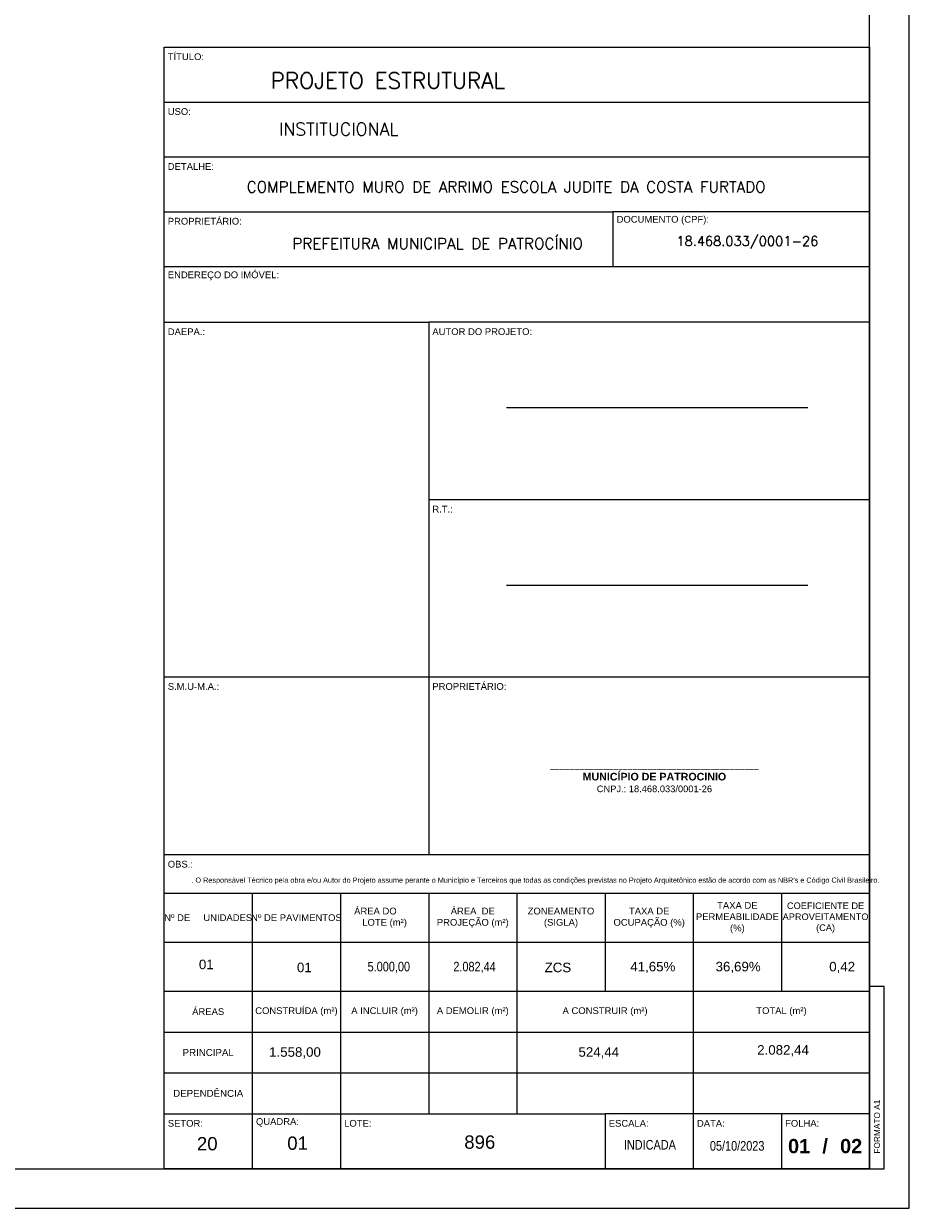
# Model space of a CAD drawing. Header units: millimetres. Extents: x 8324 to 10427, y 7044 to 8529.
# Tile 6 of 7: x 9868 to 10427, y 7044 to 7791. Entities that reach past the tile are written whole.
import ezdxf
from ezdxf.enums import TextEntityAlignment as Align

# ---------------------------------------------------------------- set-up
doc = ezdxf.new("R2010")
doc.units = ezdxf.units.MM
for name, color, linetype in [('PENA1', 1, 'Continuous'), ('PENA2', 2, 'Continuous'), ('PENA8', 8, 'Continuous'), ('Selo', 1, 'Continuous'), ('TextoSelo', 2, 'Continuous')]:
    doc.layers.add(name, color=color, linetype=linetype)
doc.styles.add('FORMATO', font='technic_.ttf')
doc.styles.add('ROMANS', font='ROMANS.shx', dxfattribs={"height": 11})
doc.styles.get("Standard").update_dxf_attribs({"font": 'arial.ttf'})

msp = doc.modelspace()

# ---------------------------------------------------------------- linework, layer by layer
at = {"layer": 'PENA1', "linetype": 'Continuous'}
msp.add_lwpolyline([(10401.66, 7068.56), (10410.74, 7068.56), (10410.74, 7183.56), (10401.66, 7183.56)], dxfattribs=at)
at = {"layer": 'PENA2', "linetype": 'Continuous'}
msp.add_lwpolyline([(10426.66, 8528.56), (8324.16, 8528.56), (8324.16, 7043.56), (10426.66, 7043.56)], close=True, dxfattribs=at)
at = {"layer": 'PENA8', "linetype": 'Continuous'}
msp.add_lwpolyline([(10401.66, 8503.56), (8374.16, 8503.56), (8374.16, 7068.56), (10401.66, 7068.56), (10401.66, 8503.56)], dxfattribs=at)
at = {"layer": 'Selo'}
msp.add_lwpolyline([(9956.66, 7068.56), (9956.66, 7776.06), (10401.66, 7776.06), (10401.66, 7068.56)], close=True, dxfattribs=at)
for points in [[(9956.66, 7741.46), (10401.66, 7741.46)], [(9956.66, 7706.86), (10401.66, 7706.86)], [(9956.66, 7672.26), (10239.74, 7672.26)], [(10401.66, 7672.26), (10239.74, 7672.26), (10239.74, 7637.66)], [(9956.66, 7637.66), (10401.66, 7637.66)], [(9956.66, 7602.6), (10123.53, 7602.6)], [(10401.66, 7602.6), (10123.53, 7602.6), (10123.53, 7593.78), (10123.53, 7490.67), (10123.53, 7378.75), (10123.53, 7369.93), (10123.53, 7266.82)], [(10123.53, 7490.67), (10401.66, 7490.67)], [(9956.66, 7378.75), (10401.66, 7378.75)], [(9956.66, 7266.82), (10401.66, 7266.82)], [(9956.66, 7242.35), (10401.66, 7242.35)], [(10012.28, 7242.35), (10012.28, 7103.15), (10012.28, 7094.33), (10012.28, 7068.56)], [(10067.91, 7242.35), (10067.91, 7103.15), (10067.91, 7094.33), (10067.91, 7068.56)], [(10123.53, 7242.35), (10123.53, 7211.42), (10123.53, 7180.48), (10123.53, 7154.71), (10123.53, 7103.15)], [(10179.16, 7242.35), (10179.16, 7103.15)], [(10234.78, 7242.35), (10234.78, 7180.48)], [(10290.41, 7242.35), (10290.41, 7103.15), (10290.41, 7094.33), (10290.41, 7068.56)], [(10346.03, 7242.35), (10346.03, 7180.48)], [(9956.66, 7211.42), (10401.66, 7211.42)], [(9956.66, 7180.48), (10401.66, 7180.48)], [(9956.66, 7154.71), (10401.66, 7154.71)], [(9956.66, 7128.93), (10401.66, 7128.93)], [(9956.66, 7103.15), (10234.78, 7103.15)], [(10401.66, 7103.15), (10290.41, 7103.15), (10234.78, 7103.15)], [(10234.78, 7103.15), (10234.78, 7068.56)], [(10346.03, 7103.15), (10346.03, 7068.56)]]:
    msp.add_lwpolyline(points, dxfattribs=at)
at = {"layer": 'TextoSelo', "ltscale": 50}
for p, q in [((10172.58, 7548.78), (10362.63, 7548.78)), ((10172.58, 7436.7), (10362.63, 7436.7))]:
    msp.add_line(p, q, dxfattribs=at)

# ---------------------------------------------------------------- texts
at = {"color": 2, "attachment_point": 5, "style": 'FORMATO'}
for s, insert, char_height, width in [('___________________________________________\\P{\\fArial|b1|i0|c0|p34;MUNICÍPIO DE PATROCINIO\\P\\fArial|b0|i0|c0|p34;\\H0.875x;CNPJ.: 18.468.033/0001-26}', (10265.91, 7316.16), 4.8, 262.5), ('{\\fArial|b0|i0|c0|p34;01}', (9983.26, 7197.37), 6, 65.625), ('{\\fArial|b0|i0|c0|p34;01}', (10045.1, 7195.48), 6, 65.625), ('5.000,00', (10098.39, 7195.48), 6, 65.625), ('2.082,44', (10152.46, 7195.48), 6, 65.625), ('{\\fArial|b0|i0|c0|p34;ZCS}', (10205.03, 7195.48), 6, 65.625), ('{\\fArial|b0|i0|c0|p34;41,65%}', (10264.91, 7195.48), 6, 65.625), ('{\\fArial|b0|i0|c0|p34;36,69%}', (10318.7, 7195.48), 6, 65.625), ('{\\fArial|b0|i0|c0|p34;0,42}', (10384.32, 7195.48), 6, 65.625), ('{\\fArial|b0|i0|c0|p34;1.558,00}', (10039.22, 7141.6), 6, 65.625), ('{\\fArial|b0|i0|c0|p34;524,44}', (10230.82, 7141.62), 6, 65.625), ('{\\fArial|b0|i0|c0|p34;2.082,44}', (10347.05, 7142.93), 6, 65.625)]:
    msp.add_mtext(s, dxfattribs=dict(at, insert=insert, char_height=char_height, width=width))
at = {"color": 3, "attachment_point": 5, "style": 'FORMATO'}
for s, insert, char_height, width in [('{\\fArial|b0|i0|c0|p34;20}', (9983.88, 7084.26), 8.4, 65.625), ('{\\fArial|b0|i0|c0|p34;01}', (10040.85, 7084.61), 8.4, 65.625), ('{\\fArial|b0|i0|c0|p34;896}', (10155.77, 7085.27), 8.4, 196.875), ('INDICADA', (10263.04, 7083.59), 6, 65.625), ('05/10/2023', (10318.09, 7082.92), 6, 65.625)]:
    msp.add_mtext(s, dxfattribs=dict(at, insert=insert, char_height=char_height, width=width))
at = {"color": 3, "char_height": 9, "attachment_point": 5}
for s, insert, width in [('{\\fArial|b1|i0|c0|p34;01}', (10357.16, 7082.75), 32.8125), ('{\\fArial|b1|i0|c0|p34;/}', (10373.57, 7082.75), 65.625), ('{\\fArial|b1|i0|c0|p34;02}', (10389.98, 7082.75), 32.8125)]:
    msp.add_mtext(s, dxfattribs=dict(at, insert=insert, width=width))
at = {"layer": 'PENA1', "linetype": 'Continuous'}
msp.add_text('FORMATO A1', height=3.75, rotation=90, dxfattribs=at).set_placement((10408.2, 7078.06))
at = {"layer": 'TextoSelo', "style": 'ROMANS'}
msp.add_text('PROJETO ESTRUTURAL', height=10, dxfattribs=at).set_placement((10023.87, 7750.03))
for s, height, p in [('INSTITUCIONAL', 8, (10066.78, 7724.38)), ('COMPLEMENTO MURO DE ARRIMO ESCOLA JUDITE DA COSTA FURTADO', 7, (10172.36, 7687.93)), ('PREFEITURA MUNICIPAL DE PATROCÍNIO', 7, (10129.23, 7653.33))]:
    msp.add_text(s, height=height, dxfattribs=at).set_placement(p, align=Align.MIDDLE)
at = {"layer": 'TextoSelo'}
for s, insert, char_height, width, attachment_point in [(' TÍTULO:', (9957.32, 7767.89), 4.266, 443.6875, 7), (' USO:', (9957.32, 7733.29), 4.266, 443.6875, 7), (' DETALHE:', (9957.32, 7698.69), 4.266, 443.6875, 7), (' PROPRIETÁRIO:', (9957.32, 7664.1), 4.2656, 443.6875, 7), (' DOCUMENTO (CPF):', (10240.39, 7664.1), 4.2656, 443.6875, 7), (' ENDEREÇO DO IMÓVEL:', (9957.32, 7629.03), 4.2656, 443.6875, 7), (' DAEPA.:', (9957.32, 7594.44), 4.266, 443.6875, 7), (' AUTOR DO PROJETO:', (10124.19, 7594.44), 4.2656, 443.6875, 7), (' R.T.:', (10124.19, 7482.51), 4.266, 443.6875, 7), (' PROPRIETÁRIO:', (10124.19, 7370.58), 4.2656, 443.6875, 7), (' S.M.U-M.A.:', (9957.32, 7370.58), 4.2656, 443.6875, 7), (' OBS.:', (9957.32, 7258.47), 4.266, 443.6875, 7), ("{\\C256;             . O Responsável Técnico pela obra e/ou Autor do Projeto assume perante o Município e Terceiros que todas as condições previstas no Projeto Arquitetônico estão de acordo com as NBR's e Código Civil Brasileiro.}", (9957.32, 7250.08), 3.28125, 443.6875, 4), ('ÁREA DO        LOTE (m²)', (10095.72, 7226.88), 4.2656, 54.3125, 5), ('ÁREA  DE PROJEÇÃO (m²)', (10151.35, 7226.88), 4.2656, 54.7386, 5), ('TAXA DE PERMEABILIDADE (%)', (10318.22, 7226.88), 4.2656, 54.7386, 5), ('COEFICIENTE DE APROVEITAMENTO (CA)', (10373.85, 7226.88), 4.1563, 54.7386, 5), ('Nº DE     UNIDADES', (9984.47, 7226.88), 4.2656, 54.3125, 5), ('Nº DE PAVIMENTOS', (10040.1, 7226.88), 4.2656, 54.3125, 5), ('ZONEAMENTO (SIGLA)', (10206.97, 7226.88), 4.2656, 54.3125, 5), ('TAXA DE OCUPAÇÃO (%)', (10262.6, 7226.88), 4.2656, 54.3125, 5), ('ÁREAS', (9984.47, 7167.6), 4.266, 54.3125, 5), ('CONSTRUÍDA (m²)', (10040.1, 7167.6), 4.2656, 54.3125, 5), ('A INCLUIR (m²)', (10095.72, 7167.6), 4.2656, 54.3125, 5), ('A DEMOLIR (m²)', (10151.35, 7167.6), 4.2656, 54.3125, 5), ('A CONSTRUIR (m²)', (10234.78, 7167.6), 4.2656, 109.9375, 5), ('TOTAL (m²)', (10346.03, 7167.6), 4.266, 109.9375, 5), ('PRINCIPAL', (9984.47, 7141.82), 4.375, 54.3125, 5), ('DEPENDÊNCIA', (9984.47, 7116.04), 4.375, 54.3125, 5), (' SETOR:', (9957.32, 7094.99), 4.266, 54.3125, 7), (' QUADRA:', (10012.94, 7094.99), 4.266, 54.3125, 7), (' LOTE:', (10068.57, 7094.99), 4.266, 54.3125, 7), (' ESCALA:', (10235.44, 7094.99), 4.266, 54.3125, 7), (' DATA:', (10291.07, 7094.99), 4.266, 54.3125, 7), (' FOLHA:', (10346.69, 7094.99), 4.266, 54.3125, 7)]:
    msp.add_mtext(s, dxfattribs=dict(at, insert=insert, char_height=char_height, width=width, attachment_point=attachment_point))
at = {"layer": 'TextoSelo', "insert": (10324.52, 7652.79), "char_height": 6, "width": 221.6136, "attachment_point": 5, "style": 'ROMANS'}
msp.add_mtext('18.468.033/0001-26', dxfattribs=at)

doc.saveas('drawing.dxf')
